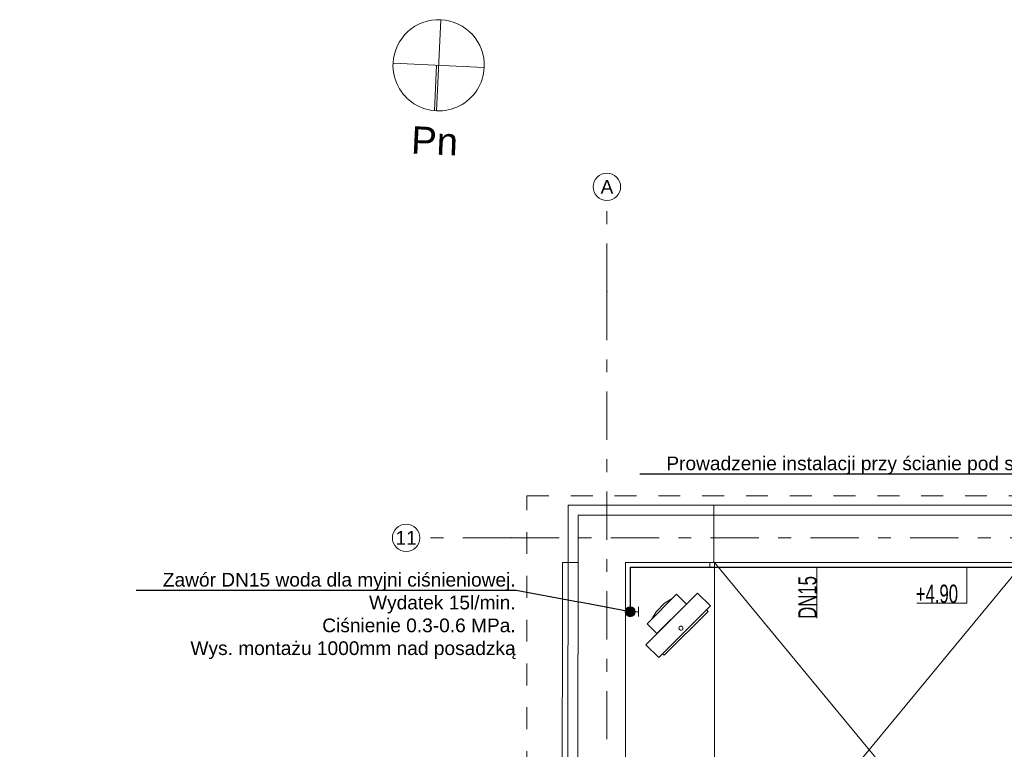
# Model space of a CAD drawing. Header units: millimetres. Extents: x 11681 to 15516, y 25095 to 29743.
# Tile 94 of 96: x 11681 to 12760, y 28193 to 28992. Entities that reach past the tile are written whole.
import ezdxf
from ezdxf import colors
from ezdxf.entities.mleader import LeaderData, LeaderLine
from ezdxf.enums import TextEntityAlignment as Align
from ezdxf.lldxf.tags import DXFTag
from ezdxf.math import Vec2, Vec3

# ---------------------------------------------------------------- set-up
doc = ezdxf.new("R2010")
doc.units = ezdxf.units.MM
for name, pattern in [('Przerywana', [48, 24, -24]), ('Przerywana podwójnie', [109.361107, 52.916665, -21.166666, 14.111111, -21.166666]), ('Wipeout_Contour', [100, 0, -100])]:
    doc.linetypes.add(name, pattern=pattern)
for name, color, linetype, lineweight, true_color in [('103-Z Zakres opracowania_Nr_pióra__95', 7, 'Continuous', 140, 0x7c7c7c), ('154-Z Ciepłociągi_Nr_pióra__95', 7, 'Continuous', 20, 0x7c7c7c), ('280-A Dachy Powłoki_Nr_pióra__95', 7, 'Continuous', 20, 0x7c7c7c), ('320 - W Umeblowanie_Nr_pióra__95', 7, 'Continuous', 20, 0x7c7c7c), ('410-K Osie główne_Nr_pióra__95', 7, 'Continuous', 0, 0x7c7c7c), ('420-K Ściany_Nr_pióra__95', 7, 'Continuous', 13, 0x7c7c7c), ('460 - Stropy_Nr_pióra__95', 7, 'Continuous', 13, 0x7c7c7c), ('Nowe_Drzwi Archicad_Nr_pióra__95', 7, 'Continuous', 20, 0x7c7c7c)]:
    doc.layers.add(name, color=color, linetype=linetype, lineweight=lineweight, true_color=true_color)
for name, color, linetype, lineweight in [('320 - W Umeblowanie_Nr_pióra__1', 7, 'Continuous', 20), ('410-K Osie główne_Nr_pióra__11', 7, 'Continuous', 0), ('IS_Opisy_działek_Wodociag', 7, 'SOLID', 13), ('IS_Zimna_woda', 5, 'SOLID', 30), ('XREF', 8, 'Continuous', 9)]:
    doc.layers.add(name, color=color, linetype=linetype, lineweight=lineweight)
doc.layers.add('420-K Ściany', color=7, linetype='Continuous')
doc.layers.add('Nowe_Drzwi Archicad', color=7, linetype='Continuous')
doc.styles.get("Standard").update_dxf_attribs({"font": 'arial.ttf'})
doc.styles.add('STYL_AUTOMATYCZNY_1', font='arial.ttf')
tags = doc.linetypes.add('SOLID', pattern=[10, 10, 0]).pattern_tags.tags
tags[6:7] = [DXFTag(74, 4), DXFTag(75, 0), DXFTag(340, '0'), DXFTag(46, 0.0), DXFTag(50, 0.0), DXFTag(44, 0.0), DXFTag(45, 0.0)]
tags[4:5] = [DXFTag(74, 4), DXFTag(75, 0), DXFTag(340, '0'), DXFTag(46, 0.0), DXFTag(50, 0.0), DXFTag(44, 0.0), DXFTag(45, 0.0)]

# ---------------------------------------------------------------- blocks, each defined once
blk = doc.blocks.new('Drzwi garażowe_ segmentowe[5]_1')
at = {"layer": 'Nowe_Drzwi Archicad_Nr_pióra__95', "color": 8, "linetype": 'Continuous', "lineweight": 20, "true_color": 0x7c7c7c}
for p, q in [((159.4, 3069.7), (159.4, 3006.7)), ((159.4, 3069.7), (159.4, 3006.7)), ((499.4, 3069.7), (499.4, 3006.7)), ((499.4, 3069.7), (499.4, 3006.7)), ((159.9, 3006.7), (154.9, 3006.7)), ((154.9, 3006.7), (154.9, 3001.7)), ((159.4, 3006.7), (154.9, 3006.7)), ((159.4, 3006.7), (154.9, 3006.7)), ((154.9, 3001.7), (159.9, 3001.7)), ((159.9, 3001.7), (159.9, 3006.7)), ((159.9, 3006.7), (159.9, 3006.6)), ((498.9, 3006.7), (159.9, 3006.7)), ((159.9, 2596.7), (159.9, 3006.6)), ((159.9, 3006.6), (498.9, 2596.7)), ((498.9, 3006.6), (159.9, 2596.7)), ((159.9, 3006.6), (498.9, 3006.6)), ((503.9, 3006.7), (498.9, 3006.7)), ((498.9, 3006.7), (498.9, 3001.7)), ((498.9, 3006.6), (498.9, 3006.7)), ((498.9, 3006.6), (498.9, 2596.7)), ((498.9, 3001.7), (503.9, 3001.7)), ((499.4, 3006.7), (503.9, 3006.7)), ((499.4, 3006.7), (503.9, 3006.7)), ((503.9, 3001.7), (503.9, 3006.7)), ((498.9, 2596.7), (159.9, 2596.7))]:
    blk.add_line(p, q, dxfattribs=at)
blk = doc.blocks.new('parter 2025.10.15')
at = {"layer": '103-Z Zakres opracowania_Nr_pióra__95', "color": 8, "linetype": 'Przerywana', "lineweight": 5}
blk.add_lwpolyline([(-45.5, 3079.7), (654.4, 3079.7), (654.4, 2747.8), (1099.7, 2747.8), (1099.7, 2276.8), (655.3, 2276.8), (655.3, -103.9), (-45.5, -103.9)], close=True, dxfattribs=at)
at = {"layer": '154-Z Ciepłociągi_Nr_pióra__95', "color": 8, "linetype": 'Continuous', "lineweight": 5}
blk.add_line((113.7, 2967.2), (90.8, 2944.3), dxfattribs=at)
at = {"layer": '154-Z Ciepłociągi_Nr_pióra__95', "color": 8, "linetype": 'Continuous', "lineweight": 5, "flags": 128}
for points in [[(84.7, 2916.7), (141.2, 2973.3), (155.4, 2959.2), (98.8, 2902.6)], [(129.1, 2961.2), (96.8, 2928.8), (86.1, 2939.5), (90.8, 2944.3), (95.9, 2952.7), (105.3, 2962.1), (113.7, 2967.2), (118.4, 2971.9)], [(103.1, 2906.8), (151.1, 2954.9), (152.9, 2953.1), (104.8, 2905.1)]]:
    blk.add_lwpolyline(points, close=True, dxfattribs=at)
blk.add_lwpolyline([(121.6, 2933.2, -1), (124.8, 2936.3, -1)], format="xyb", close=True, dxfattribs=at)
at = {"layer": '280-A Dachy Powłoki_Nr_pióra__95', "color": 8, "linetype": 'Continuous', "lineweight": 5, "flags": 128}
for points in [[(-10.2, 59.9), (-6.5, 3006.8)], [(-6.5, 3006.8), (13.5, 3006.8)], [(13.5, 3006.8), (14.5, 3006.8), (31.5, 3006.8), (31.8, 3006.8)], [(13.5, 3006.8), (13.5, 59.9)], [(14.5, 59.9), (14.5, 3006.8)], [(31.5, 59.9), (31.5, 3006.8)], [(31.8, 3006.8), (31.8, 59.9)]]:
    blk.add_lwpolyline(points, dxfattribs=at)
at = {"layer": '320 - W Umeblowanie_Nr_pióra__95', "color": 8, "linetype": 'Continuous', "lineweight": 5}
for p, q in [((-144.7, 3501.6), (-140, 3601.5)), ((-192.3, 3553.9), (-92.4, 3549.2)), ((-144.6, 3551.7), (-146.9, 3501.8))]:
    blk.add_line(p, q, dxfattribs=at)
at = {"layer": '320 - W Umeblowanie_Nr_pióra__95', "color": 8, "linetype": 'Continuous', "lineweight": 5, "flags": 128}
blk.add_lwpolyline([(-192.3, 3553.9, 1), (-92.4, 3549.2, 1)], format="xyb", close=True, dxfattribs=at)
at = {"layer": '410-K Osie główne_Nr_pióra__95', "color": 8, "linetype": 'Przerywana podwójnie', "lineweight": 5}
for p, q in [((42.1, 3303.4), (42.1, 3403.4)), ((-63, 3033.8), (-163, 3033.8))]:
    blk.add_line(p, q, dxfattribs=at)
at = {"layer": '410-K Osie główne_Nr_pióra__95', "color": 8, "linetype": 'Continuous', "lineweight": 5}
for centre in [(42.1, 3418.4), (-178, 3033.8)]:
    blk.add_circle(centre, 15, dxfattribs=at)
at = {"layer": '410-K Osie główne_Nr_pióra__95', "color": 8, "linetype": 'Przerywana podwójnie', "lineweight": 5}
for p in [(42.1, 3303.4), (42.1, 3303.4), (-63, 3033.8), (-63, 3033.8)]:
    blk.add_point(p, dxfattribs=at)
at = {"layer": '420-K Ściany_Nr_pióra__95', "color": 8, "linetype": 'Continuous', "lineweight": 5, "flags": 128}
for points in [[(-0.4, 3069.7), (-4.2, -3.1)], [(-0.4, 3069.7), (62.6, 3069.7)], [(159.4, 3069.7), (62.6, 3069.7)], [(499.4, 3069.7), (159.4, 3069.7)]]:
    blk.add_lwpolyline(points, dxfattribs=at)
at = {"layer": '320 - W Umeblowanie_Nr_pióra__1', "color": 8, "lineweight": 5, "style": 'STYL_AUTOMATYCZNY_1'}
blk.add_text('Pn', height=30, rotation=357.3439, dxfattribs=at).set_placement((-147.8, 3444.8), align=Align.BOTTOM_CENTER)
at = {"layer": '410-K Osie główne_Nr_pióra__11', "color": 8, "lineweight": 5, "style": 'STYL_AUTOMATYCZNY_1'}
for s, p in [('A', (42.1, 3425.9)), ('11', (-178, 3041.3))]:
    blk.add_text(s, height=15, dxfattribs=at).set_placement(p, align=Align.TOP_CENTER)
at = {"color": 8, "linetype": 'Wipeout_Contour', "lineweight": 5, "ltscale": 12239.155306}
blk.add_wipeout([(12.6, 3058.7), (12.6, 3056.7), (159.4, 3056.7), (159.4, 3058.7)], dxfattribs=at).dxf.layer = '420-K Ściany'
at = {"color": 8, "linetype": 'Wipeout_Contour', "lineweight": 5, "ltscale": 12215.286761}
blk.add_wipeout([(22.6, 3046.7), (159.4, 3046.7), (159.4, 3056.7), (22.6, 3056.7)], dxfattribs=at).dxf.layer = '420-K Ściany'
at = {"layer": '420-K Ściany_Nr_pióra__95', "color": 8, "linetype": 'Continuous', "lineweight": 5, "flags": 128}
for points in [[(159.4, 3058.7), (12.6, 3058.7)], [(499.4, 3058.7), (159.4, 3058.7)]]:
    blk.add_lwpolyline(points, dxfattribs=at)
at = {"color": 8, "linetype": 'Wipeout_Contour', "lineweight": 5, "ltscale": 12116.283041}
blk.add_wipeout([(62.6, 3006.7), (159.4, 3006.7), (159.4, 3046.7), (62.6, 3046.7)], dxfattribs=at).dxf.layer = '420-K Ściany'
at = {"layer": '420-K Ściany_Nr_pióra__95', "color": 8, "linetype": 'Continuous', "lineweight": 5}
for q in [(154.9, 3006.7), (155.4, 3006.7)]:
    blk.add_line((159.4, 3006.7), q, dxfattribs=at)
at = {"layer": '420-K Ściany_Nr_pióra__95', "color": 8, "linetype": 'Continuous', "lineweight": 5, "flags": 128}
for points in [[(159.4, 3069.7), (159.4, 3006.7)], [(159.4, 3058.7), (159.4, 3056.7), (159.4, 3046.7), (159.4, 3046.7), (159.4, 3006.7)], [(62.6, 3006.7), (159.4, 3006.7)], [(159.4, 3006.7), (499.4, 3006.7)], [(159.4, 3006.7), (499.4, 3006.7)]]:
    blk.add_lwpolyline(points, dxfattribs=at)
at = {"layer": 'Nowe_Drzwi Archicad', "color": 8, "linetype": 'Continuous', "lineweight": 5}
blk.add_blockref('Drzwi garażowe_ segmentowe[5]_1', (0, 0), dxfattribs=at)
at = {"color": 8, "linetype": 'Wipeout_Contour', "lineweight": 5, "ltscale": 9174.670665}
blk.add_wipeout([(12.6, 3058.7), (10.6, 3058.7), (12.6, 3056.7)], dxfattribs=at).dxf.layer = '420-K Ściany'
at = {"color": 8, "linetype": 'Wipeout_Contour', "lineweight": 5, "ltscale": 9160.793115}
blk.add_wipeout([(22.6, 3056.7), (12.6, 3056.7), (22.6, 3046.7)], dxfattribs=at).dxf.layer = '420-K Ściany'
at = {"color": 8, "linetype": 'Wipeout_Contour', "lineweight": 5, "ltscale": 9171.666879}
blk.add_wipeout([(10.6, 3056.7), (12.6, 3056.7), (10.6, 3058.7)], dxfattribs=at).dxf.layer = '420-K Ściany'
at = {"color": 8, "linetype": 'Wipeout_Contour', "lineweight": 5, "ltscale": 9101.826655}
blk.add_wipeout([(62.6, 3046.7), (22.6, 3046.7), (62.6, 3006.7)], dxfattribs=at).dxf.layer = '420-K Ściany'
at = {"color": 8, "linetype": 'Wipeout_Contour', "lineweight": 5, "ltscale": 6138.335975}
blk.add_wipeout([(6.8, 9.9), (8.8, 9.9), (12.6, 3056.7), (10.6, 3056.7)], dxfattribs=at).dxf.layer = '420-K Ściany'
at = {"color": 8, "linetype": 'Wipeout_Contour', "lineweight": 5, "ltscale": 9149.741401}
blk.add_wipeout([(12.6, 3046.7), (22.6, 3046.7), (12.6, 3056.7)], dxfattribs=at).dxf.layer = '420-K Ściany'
at = {"layer": '420-K Ściany_Nr_pióra__95', "color": 8, "linetype": 'Continuous', "lineweight": 5, "flags": 128}
blk.add_lwpolyline([(10.6, 3058.7), (12.6, 3058.7)], dxfattribs=at)
at = {"color": 8, "linetype": 'Wipeout_Contour', "lineweight": 5, "ltscale": 6142.025808}
blk.add_wipeout([(8.8, 19.9), (18.8, 19.9), (22.6, 3046.7), (12.6, 3046.7)], dxfattribs=at).dxf.layer = '420-K Ściany'
at = {"layer": '420-K Ściany_Nr_pióra__95', "color": 8, "linetype": 'Continuous', "lineweight": 5, "flags": 128}
blk.add_lwpolyline([(10.6, 3058.7), (6.8, 9.9)], dxfattribs=at)
at = {"color": 8, "linetype": 'Wipeout_Contour', "lineweight": 5, "ltscale": 6148.220068}
blk.add_wipeout([(18.8, 19.9), (18.8, 19.9), (22.6, 3046.7), (22.6, 3046.7)], dxfattribs=at).dxf.layer = '420-K Ściany'
at = {"color": 8, "linetype": 'Wipeout_Contour', "lineweight": 5, "ltscale": 9060.282192}
blk.add_wipeout([(22.6, 3006.7), (62.6, 3006.7), (22.6, 3046.7)], dxfattribs=at).dxf.layer = '420-K Ściany'
at = {"layer": '410-K Osie główne_Nr_pióra__95', "color": 8, "linetype": 'Przerywana podwójnie', "lineweight": 5}
blk.add_line((-63, 3033.8), (1039.9, 3033.8), dxfattribs=at)
at = {"color": 8, "linetype": 'Wipeout_Contour', "lineweight": 5, "ltscale": 61418.732381}
blk.add_wipeout([(22.6, 3006.7), (18.9, 59.9), (58.9, 59.9), (59.2, 313.8), (32.2, 313.8), (32.2, 353.8), (59.2, 353.8), (59.6, 613.8), (32.2, 613.8), (32.2, 653.8), (59.6, 653.8), (59.9, 913.8), (32.2, 913.8), (32.2, 953.8), (60, 953.8), (60.3, 1210.8), (32.2, 1210.8), (32.2, 1250.8), (60.4, 1250.8), (60.7, 1513.8), (32.2, 1513.8), (32.2, 1553.8), (60.7, 1553.8), (61.1, 1813.8), (32.2, 1813.8), (32.2, 1853.8), (61.1, 1853.8), (61.4, 2113.8), (32.2, 2113.8), (32.2, 2153.8), (61.5, 2153.8), (61.8, 2413.8), (32.2, 2413.8), (32.2, 2453.8), (61.9, 2453.8), (62.2, 2716.8), (31.2, 2716.8), (31.2, 2756.8), (62.3, 2756.8), (62.6, 3006.7)], dxfattribs=at).dxf.layer = '420-K Ściany'
at = {"layer": '410-K Osie główne_Nr_pióra__95', "color": 8, "linetype": 'Przerywana podwójnie', "lineweight": 5}
blk.add_line((42.1, 3303.4), (42.1, -165.6), dxfattribs=at)
at = {"layer": '420-K Ściany_Nr_pióra__95', "color": 8, "linetype": 'Continuous', "lineweight": 5, "flags": 128}
for points in [[(62.3, 2756.8), (62.6, 3006.7)], [(62.3, 2756.8), (62.6, 3006.7)], [(62.6, 3006.7), (159.4, 3006.7)]]:
    blk.add_lwpolyline(points, dxfattribs=at)
at = {"layer": '460 - Stropy_Nr_pióra__95', "color": 8, "linetype": 'Continuous', "lineweight": 5, "flags": 128}
blk.add_lwpolyline([(6.8, 7.9), (658.6, 7), (655.7, 2276.8), (655.1, 2747.2), (654.7, 3058.7), (10.6, 3058.7)], close=True, dxfattribs=at)

msp = doc.modelspace()

# ---------------------------------------------------------------- block references
at = {"layer": 'XREF'}
msp.add_blockref('parter 2025.10.15', (12282.3, 25390.8), dxfattribs=at)

# ---------------------------------------------------------------- next in the draw order: hatches: boundary and pattern name
at = {"lineweight": 0, "transparency": 33554687}
h = msp.add_hatch(color=4, dxfattribs=at)
h.dxf.hatch_style = 1
edge = h.paths.add_edge_path()
edge.add_arc((12349.9, 28343.6), 5.44, 270, 630)

# ---------------------------------------------------------------- next in the draw order: linework, layer by layer
at = {"color": 4, "lineweight": 0}
for p, q in [((12349.9, 28343.6), (12358.8, 28343.6)), ((12358.8, 28348.9), (12358.8, 28338.4))]:
    msp.add_line(p, q, dxfattribs=at)
msp.add_circle((12349.9, 28343.6), 5.44, dxfattribs=at)
at = {"layer": 'IS_Opisy_działek_Wodociag', "ltscale": 0.01}
for points in [[(12554.3, 28336.6), (12554.3, 28336.6), (12554.3, 28392.4)], [(12718.9, 28353), (12718.9, 28353), (12718.9, 28392.4)], [(12664, 28353), (12664, 28353), (12718.9, 28353)]]:
    msp.add_lwpolyline(points, dxfattribs=at)
at = {"layer": 'IS_Zimna_woda', "ltscale": 10}
for points in [[(12349.9, 28392.4), (12897.4, 28392.4)], [(12349.9, 28392.4), (12349.9, 28343.6)]]:
    msp.add_lwpolyline(points, dxfattribs=at)
msp.add_circle((12349.9, 28343.6), 2.5, dxfattribs=at)

# ---------------------------------------------------------------- next in the draw order: texts
at = {"layer": 'IS_Opisy_działek_Wodociag', "ltscale": 10, "insert": (12554.3, 28382.7), "char_height": 20, "attachment_point": 9, "rotation": 90, "line_spacing_factor": 0.75}
msp.add_mtext('\\C5;\\fArial Narrow|b0|i0;\\W0.8;DN15', dxfattribs=at)
at = {"layer": 'IS_Opisy_działek_Wodociag', "ltscale": 10, "insert": (12709.1, 28353), "char_height": 20, "attachment_point": 9, "line_spacing_factor": 0.75}
msp.add_mtext('\\C5;\\fArial Narrow|b0|i0;\\W0.8;+4.90', dxfattribs=at)

# ---------------------------------------------------------------- next in the draw order: leaders
at = {"lineweight": 0}
ml = msp.add_multileader_mtext('Standard', dxfattribs=at)
ml.set_content('Prowadzenie instalacji przy ścianie pod stropem')
ml.set_leader_properties()
ml.build(insert=Vec2(0, 0))
ml.multileader.update_dxf_attribs({"text_right_attachment_type": 6, "dogleg_length": 0.36, "arrow_head_size": 0.18})
ctx = ml.context
ctx.base_point, ctx.char_height, ctx.arrow_head_size, ctx.landing_gap_size, ctx.plane_origin = Vec3(12392.7, 28504), 15, 0.18, 0.09, Vec3(12489.4, 28479.8)
ctx.right_attachment, ctx.text_align_type = 6, 2
notes = []
notes.append((ctx, [(0, (1, 1, 0), (12835.9, 28494.3), (-1, 0), 0.36, [(0, [(12848.7, 28392.4)], 0, [])])]))
ctx.mtext.insert, ctx.mtext.width, ctx.mtext.alignment, ctx.mtext.flow_direction = Vec3(12835.5, 28513.7), 602.336, 3, 5
ml = msp.add_multileader_mtext('Standard', dxfattribs=at)
ml.set_content('Zawór DN15 woda dla myjni ciśnieniowej. \\PWydatek 15l/min. \\PCiśnienie 0.3-0.6 MPa. \\PWys. montażu 1000mm nad posadzką')
ml.set_leader_properties()
ml.build(insert=Vec2(0, 0))
ml.multileader.update_dxf_attribs({"text_right_attachment_type": 6, "dogleg_length": 0.36, "arrow_head_size": 0.18})
ctx = ml.context
ctx.base_point, ctx.char_height, ctx.arrow_head_size, ctx.landing_gap_size, ctx.plane_origin = Vec3(11840.2, 28366.8), 15, 0.18, 0.09, Vec3(11893, 28369.7)
ctx.right_attachment, ctx.text_align_type = 6, 2
notes.append((ctx, [(0, (1, 1, 0), (12224.8, 28366.8), (-1, 0), 0.36, [(0, [(12349.9, 28343.6)], 0, [])])]))
ctx.mtext.insert, ctx.mtext.width, ctx.mtext.alignment, ctx.mtext.flow_direction = Vec3(12224.4, 28386.2), 543.418, 3, 5
for ctx, leaders in notes:
    for number, flags, end, landing, length, lines in leaders:
        leader = LeaderData()
        leader.index, (leader.has_last_leader_line, leader.has_dogleg_vector, leader.attachment_direction) = number, flags
        leader.last_leader_point, leader.dogleg_vector, leader.dogleg_length = Vec3(end), Vec3(landing), length
        for number, points, colour, breaks in lines:
            line = LeaderLine()
            line.index, line.vertices, line.color, line.breaks = number, Vec3.list(points), colors.encode_raw_color(colour), breaks
            leader.lines.append(line)
        ctx.leaders.append(leader)

doc.saveas('drawing.dxf')
